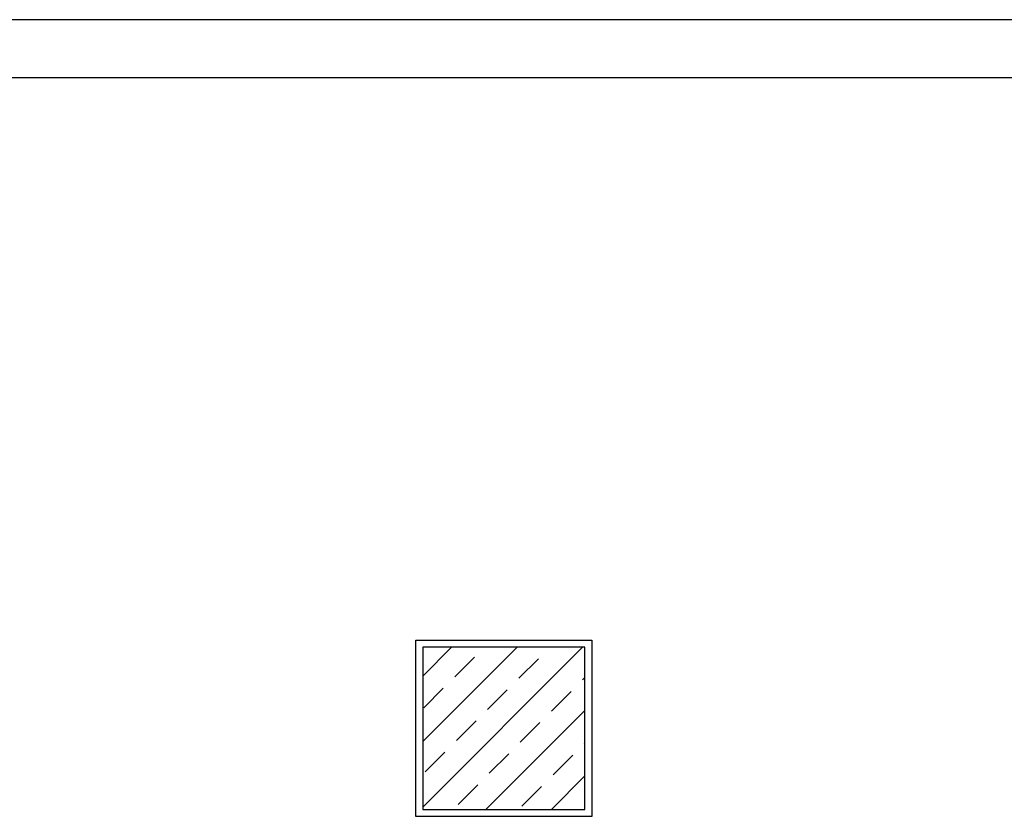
# Model space of a CAD drawing. Header units: millimetres. Extents: x -4577 to 1032787, y -66234 to 201209.
# Tile 190 of 256: x 8855 to 10980, y -11141 to -9421. Entities that reach past the tile are written whole.
import ezdxf

# ---------------------------------------------------------------- set-up
doc = ezdxf.new("R2010")
doc.units = ezdxf.units.MM
doc.linetypes.add('510_5_2OG_ELT_1004$0$11-07-22_DS_2OG$0$AUSGEZOGEN', pattern=[0])
for name, color, linetype in [('510_5_2OG_ELT_1004$0$11-07-22_DS_2OG$0$Mieterausbau', 8, '510_5_2OG_ELT_1004$0$11-07-22_DS_2OG$0$AUSGEZOGEN'), ('510_5_2OG_ELT_1004$0$11-07-22_DS_2OG$0$Nichttragende_Bauteile', 8, '510_5_2OG_ELT_1004$0$11-07-22_DS_2OG$0$AUSGEZOGEN'), ('510_5_2OG_ELT_1004$0$11-07-22_DS_2OG$0$Tragende_Bauteile', 8, '510_5_2OG_ELT_1004$0$11-07-22_DS_2OG$0$AUSGEZOGEN')]:
    doc.layers.add(name, color=color, linetype=linetype)

# ---------------------------------------------------------------- blocks, each defined once
blk = doc.blocks.new('510_5_2OG_ELT_1004')
at = {"layer": '510_5_2OG_ELT_1004$0$11-07-22_DS_2OG$0$Tragende_Bauteile', "linetype": 'Continuous'}
h = blk.add_hatch(dxfattribs=at)
h.set_pattern_fill('SCHRAFFUR_16', color=256, scale=1000, style=0, pattern_type=2)
h.set_pattern_definition([(45, (1895.8, -66891.69), (-70.71068, 70.71068), []), (45, (1860.44, -66856.34), (-70.71068, 70.71068), [60, -35])])
h.paths.add_polyline_path([(9725, -11125.6), (10075, -11125.6), (10075, -10775.6), (9725, -10775.6)], flags=0)
at = {"layer": '510_5_2OG_ELT_1004$0$11-07-22_DS_2OG$0$Mieterausbau', "linetype": '510_5_2OG_ELT_1004$0$11-07-22_DS_2OG$0$AUSGEZOGEN'}
for p, q in [((13100, -9421.1), (8490.8, -9421.1)), ((8490.8, -9546.1), (12375, -9546.1))]:
    blk.add_line(p, q, dxfattribs=at)
at = {"layer": '510_5_2OG_ELT_1004$0$11-07-22_DS_2OG$0$Nichttragende_Bauteile', "linetype": '510_5_2OG_ELT_1004$0$11-07-22_DS_2OG$0$AUSGEZOGEN'}
for p, q in [((9710, -10760.6), (10090, -10760.6)), ((9710, -11140.6), (9710, -10760.6)), ((10090, -10760.6), (10090, -11140.6)), ((10090, -11140.6), (9710, -11140.6))]:
    blk.add_line(p, q, dxfattribs=at)
at = {"layer": '510_5_2OG_ELT_1004$0$11-07-22_DS_2OG$0$Tragende_Bauteile', "linetype": '510_5_2OG_ELT_1004$0$11-07-22_DS_2OG$0$AUSGEZOGEN'}
for p, q in [((10075, -10775.6), (9725, -10775.6)), ((9725, -10775.6), (9725, -11125.6)), ((10075, -11125.6), (10075, -10775.6)), ((9725, -11125.6), (10075, -11125.6))]:
    blk.add_line(p, q, dxfattribs=at)

msp = doc.modelspace()

# ---------------------------------------------------------------- block references
msp.add_blockref('510_5_2OG_ELT_1004', (0, -0.1))

doc.saveas('drawing.dxf')
